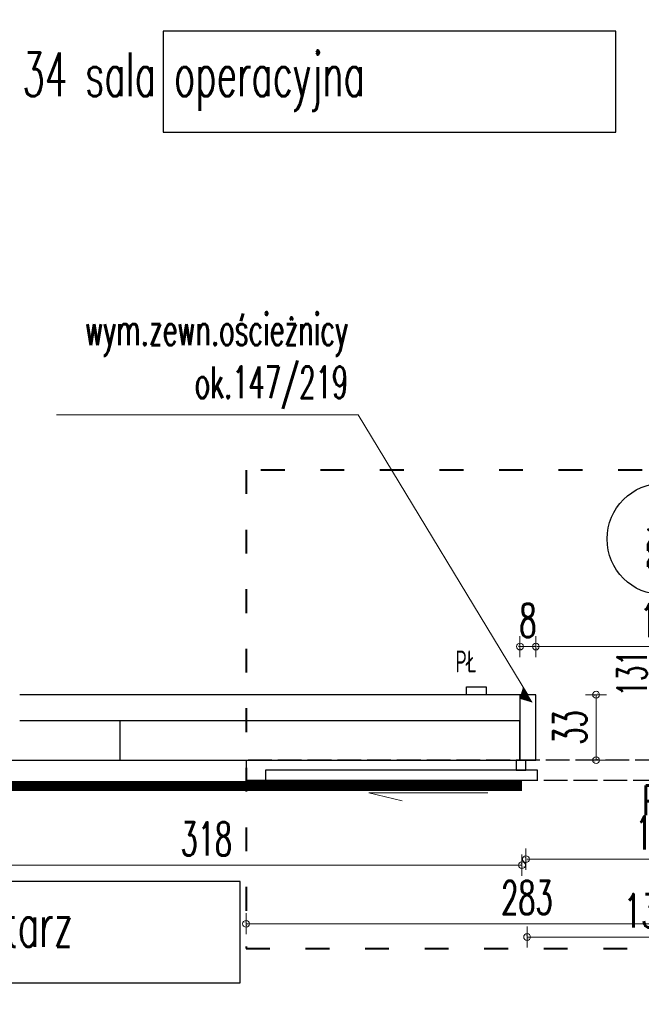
# Model space of a CAD drawing. Header units: millimetres. Extents: x 6612728327 to 6612744462, y 5733542327 to 5733552841.
# Tile 15 of 124: x 6612731831 to 6612732144, y 5733546939 to 5733547435. Entities that reach past the tile are written whole.
import ezdxf
from ezdxf import colors
from ezdxf.entities.mleader import LeaderData, LeaderLine
from ezdxf.enums import TextEntityAlignment as Align
from ezdxf.math import Vec2, Vec3

# ---------------------------------------------------------------- set-up
doc = ezdxf.new("R2010")
doc.units = ezdxf.units.MM
doc.header["$MEASUREMENT"] = 0
doc.linetypes.add('ACAD_ISO02W100', pattern=[15, 12, -3])
doc.linetypes.add('ACAD_ISO03W100', pattern=[30, 12, -18])
for name, color, linetype in [('!!!!_SCIANY GRUBE', 7, 'Continuous'), ('A_opis', 170, 'Continuous'), ('A_osłona PCV ścian', 112, 'Continuous'), ('A_stolarka', 190, 'Continuous'), ('A_Stolarka_drzw_wew', 192, 'Continuous'), ('A_stolarka_opis', 201, 'Continuous'), ('STOLARKA', 7, 'Continuous')]:
    doc.layers.add(name, color=color, linetype=linetype)
doc.layers.add('A_wymiary_drzwi', color=112, linetype='Continuous', lineweight=15)
doc.layers.add('A_wymiary_osłony ścian', color=5, linetype='Continuous', lineweight=15)
doc.styles.add('wymiarowanie', font='simplex.shx', dxfattribs={"width": 0.7})
doc.styles.add('wymiarowanie 0-61', font='simplex.shx', dxfattribs={"width": 0.6})
doc.dimstyles.new('BOOM_100', dxfattribs={"dimscale": 0.8, "dimtxt": 21, "dimasz": 0.5, "dimexe": 1.25, "dimexo": 0.625, "dimgap": 6, "dimtad": 1, "dimdec": 1, "dimrnd": 0.5, "dimdsep": 46, "dimtxsty": 'wymiarowanie 0-61', "dimblk": 'WYMIAR_KROPKA', "dimcen": 1, "dimse1": 1, "dimse2": 1, "dimclrd": 256, "dimclrt": 256, "dimaunit": 1, "dimazin": 0, "dimtfac": 1, "dimtdec": 1, "dimtix": 1, "dimtmove": 2, "dimatfit": 3, "dimldrblk": 'WYMIAR_KROPKA', "dimfxl": 1, "dimtolj": 1, "dimtzin": 0, "dimlwd": -1, "dimarcsym": 0})

# ---------------------------------------------------------------- blocks, each defined once
blk = doc.blocks.new('WYMIAR_KROPKA')
h = blk.add_hatch(color=256)
h.paths.add_polyline_path([(0, -4.259949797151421), (0, 4.259949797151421, 0.414213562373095), (-4.259949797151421, 0, 0.414213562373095)])
h.paths.add_polyline_path([(0, 4.259949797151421), (0, -4.259949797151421, 0.414213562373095), (4.259949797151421, 0, 0.414213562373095)])
blk.add_line((0, -13.25317045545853), (0, 13.25317045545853))
blk.add_circle((0, 0), 4.259949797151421)
blk = doc.blocks.new('*D16')
at = {"layer": 'A_wymiary_osłony ścian', "transparency": 16777216}
blk.add_line((6612732083.11648, 5733547008.931786), (6612731765.916479, 5733547008.931786), dxfattribs=at)
at = {"layer": 'Defpoints', "color": 0, "transparency": 16777216}
for p in [(6612731765.516479, 5733547051.844686), (6612732083.516479, 5733547051.844686), (6612731765.516479, 5733547008.931786)]:
    blk.add_point(p, dxfattribs=at)
at = {"layer": 'A_wymiary_osłony ścian', "transparency": 16777216, "xscale": 0.4, "yscale": 0.4, "zscale": 0.4, "rotation": 180}
blk.add_blockref('WYMIAR_KROPKA', (6612731765.516479, 5733547008.931786), dxfattribs=at)
at = {"layer": 'A_wymiary_osłony ścian', "transparency": 16777216, "xscale": 0.4, "yscale": 0.4, "zscale": 0.4}
blk.add_blockref('WYMIAR_KROPKA', (6612732083.516479, 5733547008.931786), dxfattribs=at)
at = {"layer": 'A_wymiary_osłony ścian', "transparency": 16777216, "insert": (6612731924.516479, 5733547022.131785), "char_height": 16.8, "attachment_point": 5, "style": 'wymiarowanie 0-61'}
blk.add_mtext('\\A1;318', dxfattribs=at)
blk = doc.blocks.new('*D71')
at = {"layer": 'A_wymiary_drzwi', "transparency": 16777216}
blk.add_line((6612732090.916479, 5733547119.088837), (6612732221.11648, 5733547119.088837), dxfattribs=at)
at = {"layer": 'Defpoints', "color": 0, "transparency": 16777216}
for p in [(6612732221.516479, 5733547119.088837), (6612732090.516479, 5733547094.844686), (6612732221.516479, 5733547094.844686)]:
    blk.add_point(p, dxfattribs=at)
at = {"layer": 'A_wymiary_drzwi', "transparency": 16777216, "xscale": 0.4, "yscale": 0.4, "zscale": 0.4, "rotation": 180}
blk.add_blockref('WYMIAR_KROPKA', (6612732090.516479, 5733547119.088837), dxfattribs=at)
at = {"layer": 'A_wymiary_drzwi', "transparency": 16777216, "xscale": 0.4, "yscale": 0.4, "zscale": 0.4}
blk.add_blockref('WYMIAR_KROPKA', (6612732221.516479, 5733547119.088837), dxfattribs=at)
at = {"layer": 'A_wymiary_drzwi', "transparency": 16777216, "insert": (6612732156.016479, 5733547132.288836), "char_height": 16.8, "attachment_point": 5, "style": 'wymiarowanie 0-61'}
blk.add_mtext('\\A1;131', dxfattribs=at)
blk = doc.blocks.new('*D72')
at = {"layer": 'A_wymiary_osłony ścian', "transparency": 16777216}
blk.add_line((6612732086.478615, 5733546972.728375), (6612732222.178617, 5733546972.728375), dxfattribs=at)
at = {"layer": 'Defpoints', "color": 0, "transparency": 16777216}
for p in [(6612732086.078615, 5733547036.845071), (6612732222.578616, 5733547036.845072), (6612732222.578616, 5733546972.728375)]:
    blk.add_point(p, dxfattribs=at)
at = {"layer": 'A_wymiary_osłony ścian', "transparency": 16777216, "xscale": 0.4, "yscale": 0.4, "zscale": 0.4, "rotation": 180}
blk.add_blockref('WYMIAR_KROPKA', (6612732086.078615, 5733546972.728375), dxfattribs=at)
at = {"layer": 'A_wymiary_osłony ścian', "transparency": 16777216, "xscale": 0.4, "yscale": 0.4, "zscale": 0.4}
blk.add_blockref('WYMIAR_KROPKA', (6612732222.578616, 5733546972.728375), dxfattribs=at)
at = {"layer": 'A_wymiary_osłony ścian', "transparency": 16777216, "insert": (6612732154.328615, 5733546985.928375), "char_height": 16.8, "attachment_point": 5, "style": 'wymiarowanie 0-61'}
blk.add_mtext('\\A1;136.5', dxfattribs=at)
blk = doc.blocks.new('SZPILKA DRZWI WEW')
at = {"color": 0, "linetype": 'ByBlock', "lineweight": -2}
blk.add_lwpolyline([(0, 9.094947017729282e-13), (76.16451973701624, -9.094947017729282e-13)], dxfattribs=at)
blk.add_circle((98.66451973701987, 0), 22.5, dxfattribs=at)
at = {"color": 0, "linetype": 'ByBlock', "lineweight": -2, "style": 'wymiarowanie 0-61', "width": 0.6}
blk.add_attdef('SZEROKOŚĆ_OTWORU', (12.77525589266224, 6.999999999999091), '', height=18, dxfattribs=at)
blk.add_attdef('OZN', text='', height=18, dxfattribs=at).set_placement((98.66451973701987, 0), align=Align.MIDDLE)
blk.add_attdef('WYSOKOŚĆ_OTWORU', text='', height=18, dxfattribs=at).set_placement((12.77525589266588, -7.000000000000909), align=Align.TOP_LEFT)
blk = doc.blocks.new('*D87')
at = {"layer": 'A_wymiary_drzwi', "transparency": 16777216}
blk.add_line((6612732221.11648, 5733547011.963835), (6612732085.916479, 5733547011.963835), dxfattribs=at)
at = {"layer": 'Defpoints', "color": 0, "transparency": 16777216}
for p in [(6612732221.516479, 5733547071.46279), (6612732085.516479, 5733547059.344685), (6612732085.516479, 5733547011.963835)]:
    blk.add_point(p, dxfattribs=at)
at = {"layer": 'A_wymiary_drzwi', "transparency": 16777216, "xscale": 0.4, "yscale": 0.4, "zscale": 0.4, "rotation": 180}
blk.add_blockref('WYMIAR_KROPKA', (6612732085.516479, 5733547011.963835), dxfattribs=at)
at = {"layer": 'A_wymiary_drzwi', "transparency": 16777216, "xscale": 0.4, "yscale": 0.4, "zscale": 0.4}
blk.add_blockref('WYMIAR_KROPKA', (6612732221.516479, 5733547011.963835), dxfattribs=at)
at = {"layer": 'A_wymiary_drzwi', "transparency": 16777216, "insert": (6612732153.516479, 5733547025.163835), "char_height": 16.8, "attachment_point": 5, "style": 'wymiarowanie 0-61'}
blk.add_mtext('\\A1;136', dxfattribs=at)
blk = doc.blocks.new('*D88')
at = {"layer": 'A_wymiary_drzwi', "transparency": 16777216}
blk.add_line((6612732227.11648, 5733546979.378804), (6612731944.916479, 5733546979.378804), dxfattribs=at)
at = {"layer": 'Defpoints', "color": 0, "transparency": 16777216}
for p in [(6612731944.516479, 5733547051.844686), (6612732227.516479, 5733547051.844686), (6612731944.516479, 5733546979.378804)]:
    blk.add_point(p, dxfattribs=at)
at = {"layer": 'A_wymiary_drzwi', "transparency": 16777216, "xscale": 0.4, "yscale": 0.4, "zscale": 0.4, "rotation": 180}
blk.add_blockref('WYMIAR_KROPKA', (6612731944.516479, 5733546979.378804), dxfattribs=at)
at = {"layer": 'A_wymiary_drzwi', "transparency": 16777216, "xscale": 0.4, "yscale": 0.4, "zscale": 0.4}
blk.add_blockref('WYMIAR_KROPKA', (6612732227.516479, 5733546979.378804), dxfattribs=at)
at = {"layer": 'A_wymiary_drzwi', "transparency": 16777216, "insert": (6612732086.016479, 5733546992.578804), "char_height": 16.8, "attachment_point": 5, "style": 'wymiarowanie 0-61'}
blk.add_mtext('\\A1;283', dxfattribs=at)
blk = doc.blocks.new('*D2357')
at = {"layer": 'A_wymiary_drzwi', "transparency": 16777216}
for p, q in [((6612732082.11648, 5733547119.088837), (6612732081.716479, 5733547119.088837)), ((6612732090.516479, 5733547119.088837), (6612732082.516479, 5733547119.088837)), ((6612732090.916479, 5733547119.088837), (6612732091.31648, 5733547119.088837))]:
    blk.add_line(p, q, dxfattribs=at)
at = {"layer": 'Defpoints', "color": 0, "transparency": 16777216}
for p in [(6612732082.516479, 5733547119.088837), (6612732082.516479, 5733547094.844686), (6612732090.516479, 5733547094.844686)]:
    blk.add_point(p, dxfattribs=at)
at = {"layer": 'A_wymiary_drzwi', "transparency": 16777216, "xscale": 0.4, "yscale": 0.4, "zscale": 0.4}
blk.add_blockref('WYMIAR_KROPKA', (6612732082.516479, 5733547119.088837), dxfattribs=at)
at = {"layer": 'A_wymiary_drzwi', "transparency": 16777216, "xscale": 0.4, "yscale": 0.4, "zscale": 0.4, "rotation": 180}
blk.add_blockref('WYMIAR_KROPKA', (6612732090.516479, 5733547119.088837), dxfattribs=at)
at = {"layer": 'A_wymiary_drzwi', "transparency": 16777216, "insert": (6612732086.516479, 5733547132.288836), "char_height": 16.8, "attachment_point": 5, "style": 'wymiarowanie 0-61'}
blk.add_mtext('\\A1;8', dxfattribs=at)
blk = doc.blocks.new('_DotSmall')
at = {"color": 0, "linetype": 'ByBlock', "const_width": 0.5}
blk.add_lwpolyline([(-0.0625, 0, 1), (0.0625, 0, 1)], format="xyb", close=True, dxfattribs=at)
blk = doc.blocks.new('*D2362')
at = {"layer": 'A_wymiary_drzwi', "transparency": 16777216}
blk.add_line((6612732120.835561, 5733547062.244687), (6612732120.835561, 5733547094.444689), dxfattribs=at)
at = {"layer": 'Defpoints', "color": 0, "transparency": 16777216}
for p in [(6612732055.51374, 5733547094.844688), (6612732120.835561, 5733547094.844688), (6612732057.69242, 5733547061.844687)]:
    blk.add_point(p, dxfattribs=at)
at = {"layer": 'A_wymiary_drzwi', "transparency": 16777216, "xscale": 0.4, "yscale": 0.4, "zscale": 0.4}
for p, rotation in [((6612732120.835561, 5733547094.844688), 90), ((6612732120.835561, 5733547061.844687), 270)]:
    blk.add_blockref('WYMIAR_KROPKA', p, dxfattribs=dict(at, rotation=rotation))
at = {"layer": 'A_wymiary_drzwi', "transparency": 16777216, "insert": (6612732107.63556, 5733547078.344685), "char_height": 16.8, "attachment_point": 5, "rotation": 90, "style": 'wymiarowanie 0-61'}
blk.add_mtext('\\A1;33', dxfattribs=at)

msp = doc.modelspace()

# ---------------------------------------------------------------- linework, layer by layer
at = {"layer": '!!!!_SCIANY GRUBE', "color": 85, "lineweight": 30, "true_color": 0x58ba48}
msp.add_line((6612732082.516479, 5733547094.844686), (6612731830.51648, 5733547094.844686), dxfattribs=at)
at = {"layer": '!!!!_SCIANY GRUBE', "color": 7, "lineweight": 30}
for p, q in [((6612731830.516479, 5733547081.844686), (6612732082.516479, 5733547081.844686)), ((6612731771.516479, 5733547061.844686), (6612732082.516479, 5733547061.844686))]:
    msp.add_line(p, q, dxfattribs=at)
msp.add_lwpolyline([(6612732082.516479, 5733547061.844686), (6612732082.516479, 5733547081.844686)], dxfattribs=at)
at = {"layer": 'A_opis', "lineweight": 25}
for points in [[(6612732130.802039, 5733547429.283466), (6612731902.856606, 5733547429.283466), (6612731902.856606, 5733547378.284056), (6612732130.802039, 5733547378.284056)], [(6612731941.491031, 5733547000.671924), (6612731785.452226, 5733547000.671924), (6612731785.452226, 5733546949.672513), (6612731941.491031, 5733546949.672513)]]:
    msp.add_lwpolyline(points, close=True, dxfattribs=at)
at = {"layer": 'A_osłona PCV ścian'}
msp.add_lwpolyline([(6612731880.94832, 5733547081.844686), (6612731880.94832, 5733547061.844686)], dxfattribs=at)
at = {"layer": 'A_osłona PCV ścian', "const_width": 5}
msp.add_lwpolyline([(6612732083.516479, 5733547048.844686), (6612731765.516479, 5733547048.844686)], dxfattribs=at)
at = {"layer": 'A_stolarka', "linetype": 'ACAD_ISO02W100', "lineweight": 30}
msp.add_lwpolyline([(6612731944.516479, 5733547051.844686), (6612732227.516479, 5733547051.844686), (6612732227.516479, 5733547061.844686), (6612731944.516479, 5733547061.844686)], close=True, dxfattribs=at)
at = {"layer": 'A_stolarka', "lineweight": 30}
for points in [[(6612732080.516479, 5733547056.844685), (6612732085.516479, 5733547056.844685), (6612732085.516479, 5733547061.844686), (6612732080.516479, 5733547061.844686)], [(6612731954.39871, 5733547051.844686), (6612732091.398709, 5733547051.844686), (6612732091.398707, 5733547056.844686), (6612731954.398708, 5733547056.844686)]]:
    msp.add_lwpolyline(points, close=True, dxfattribs=at)
at = {"layer": 'A_Stolarka_drzw_wew', "lineweight": 30}
msp.add_lwpolyline([(6612732082.516479, 5733547061.844686), (6612732090.516479, 5733547061.844686), (6612732090.516479, 5733547094.844686), (6612732082.516479, 5733547094.844686)], close=True, dxfattribs=at)
at = {"layer": 'A_stolarka_opis', "linetype": 'ACAD_ISO03W100', "lineweight": 40}
msp.add_lwpolyline([(6612732233.99166, 5733547207.99552), (6612731944.516479, 5733547207.995521), (6612731944.516479, 5733546966.971868), (6612732233.99166, 5733546966.971868)], close=True, dxfattribs=at)
at = {"layer": 'A_stolarka_opis', "color": 240, "lineweight": 30}
msp.add_lwpolyline([(6612732065.513738, 5733547098.844686), (6612732065.513738, 5733547094.844686), (6612732055.513736, 5733547094.844687), (6612732055.513736, 5733547098.844687)], close=True, dxfattribs=at)
at = {"layer": 'STOLARKA', "color": 7, "lineweight": 15}
msp.add_lwpolyline([(6612732066.328341, 5733547045.411175), (6612732006.328341, 5733547045.411175), (6612732023.200481, 5733547041.411175)], dxfattribs=at)

# ---------------------------------------------------------------- block references
at = {"layer": 'A_stolarka_opis'}
ref = msp.add_blockref('SZPILKA DRZWI WEW', (6612732154.516479, 5733547049.98763), dxfattribs=dict(at, xscale=1.25, yscale=1.25, zscale=1.25, rotation=89.99999999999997))
ref.add_attrib('P.POŻ', 'PCV', dxfattribs={"layer": '0', "height": 15, "style": 'wymiarowanie', "width": 0.7}).set_placement((6612732157.655234, 5733547041.561401), align=Align.MIDDLE_CENTER)
ref.add_attrib('OZN', 'DR1a', dxfattribs={"layer": '0', "height": 15, "rotation": 90, "style": 'wymiarowanie 0-61', "width": 0.6}).set_placement((6612732154.516479, 5733547173.318279), align=Align.MIDDLE_CENTER)
ref.add_attrib('WYSOKOŚĆ_OTWORU', '206', (6612732175.074893, 5733547091.068203), dxfattribs={"layer": '0', "height": 15, "rotation": 90, "style": 'wymiarowanie 0-61', "width": 0.6})
ref.add_attrib('SZEROKOŚĆ_OTWORU', '131', (6612732146.469595, 5733547094.045223), dxfattribs={"layer": '0', "height": 15, "rotation": 90, "style": 'wymiarowanie 0-61', "width": 0.6})

# ---------------------------------------------------------------- texts
at = {"layer": 'A_opis', "lineweight": 25, "char_height": 22.00000003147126, "attachment_point": 5, "style": 'wymiarowanie 0-61'}
for s, insert in [('\\A1;\\pxql;34 sala operacyjna', (6612731918.125853, 5733547403.783761)), ('\\A1;\\pxql;43A korytarz', (6612731800.721472, 5733546975.172218))]:
    msp.add_mtext(s, dxfattribs=dict(at, insert=insert))
at = {"layer": 'A_stolarka_opis', "color": 240, "lineweight": 15, "insert": (6612732055.513736, 5733547111.607533), "char_height": 11.00000001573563, "attachment_point": 5, "style": 'wymiarowanie 0-61'}
msp.add_mtext('\\A1;\\pxql;PŁ', dxfattribs=at)

# ---------------------------------------------------------------- dimensions: what is measured, and where the dimension line sits
at = {"layer": 'A_wymiary_drzwi'}
for base, p2, picture, middle in [((6612732082.516479, 5733547119.088837), (6612732082.516479, 5733547094.844686), '*D2357', (6612732086.516479, 5733547132.288836)), ((6612732221.516479, 5733547119.088837), (6612732221.516479, 5733547094.844686), '*D71', (6612732156.016479, 5733547132.288836))]:
    dim = msp.add_linear_dim(base=base, p1=(6612732090.516479, 5733547094.844686), p2=p2, dimstyle='BOOM_100', override={"dimtxt": 21, "dimasz": 0.5}, dxfattribs=at)
    dim.commit()
    dim.dimension.update_dxf_attribs({"geometry": picture, "text_midpoint": middle})
dim = msp.add_linear_dim(base=(6612732120.835561, 5733547094.844688), p1=(6612732057.692416, 5733547061.844686), p2=(6612732055.513736, 5733547094.844687), angle=90, dimstyle='BOOM_100', dxfattribs=at)
dim.commit()
dim.dimension.update_dxf_attribs({"geometry": '*D2362', "text_midpoint": (6612732107.63556, 5733547078.344685)})
for base, p1, p2, picture, middle in [((6612732085.516479, 5733547011.963835), (6612732221.516479, 5733547071.46279), (6612732085.516479, 5733547059.344685), '*D87', (6612732153.516479, 5733547025.163835)), ((6612731944.516479, 5733546979.378804), (6612732227.516479, 5733547051.844686), (6612731944.516479, 5733547051.844686), '*D88', (6612732086.016479, 5733546992.578804))]:
    dim = msp.add_linear_dim(base=base, p1=p1, p2=p2, dimstyle='BOOM_100', dxfattribs=at)
    dim.commit()
    dim.dimension.update_dxf_attribs({"geometry": picture, "text_midpoint": middle})
at = {"layer": 'A_wymiary_osłony ścian'}
for base, p1, p2, picture, middle in [((6612731765.516479, 5733547008.931786), (6612732083.516479, 5733547051.844686), (6612731765.516479, 5733547051.844686), '*D16', (6612731924.516479, 5733547022.131785)), ((6612732222.578616, 5733546972.728375), (6612732086.078615, 5733547036.845071), (6612732222.578616, 5733547036.845072), '*D72', (6612732154.328615, 5733546985.928375))]:
    dim = msp.add_linear_dim(base=base, p1=p1, p2=p2, dimstyle='BOOM_100', dxfattribs=at)
    dim.commit()
    dim.dimension.update_dxf_attribs({"geometry": picture, "text_midpoint": middle})

# ---------------------------------------------------------------- leaders
at = {"layer": 'A_stolarka_opis', "lineweight": 18}
ml = msp.add_multileader_mtext('Standard', dxfattribs=at)
ml.set_content('\\A1;wym.zewn.ościeżnicy\\Pok.147/219', color=256, style='wymiarowanie 0-61')
ml.set_leader_properties(lineweight=15)
ml.set_arrow_properties(name='DOTSMALL')
ml.build(insert=Vec2(0, 0))
ml.multileader.update_dxf_attribs({"text_left_attachment_type": 5, "text_right_attachment_type": 5, "dogleg_length": 5, "arrow_head_size": 15})
ctx = ml.context
ctx.base_point, ctx.char_height, ctx.arrow_head_size, ctx.landing_gap_size, ctx.plane_origin, ctx.plane_x_axis, ctx.plane_y_axis = Vec3(6612731850.148935, 5733547235.89712), 16, 15, 0, Vec3(6612723962.303648, 5733538233.080001), Vec3(1, -1.985217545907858e-14), Vec3(1.985217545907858e-14, 1)
ctx.left_attachment, ctx.right_attachment, ctx.text_align_type = 5, 5, 2
notes = []
notes.append((ctx, [(1, (1, 1, 0), (6612732000.977507, 5733547235.89712), (-1, 1.985217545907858e-14), 5, [(0, [(6612732086.516479, 5733547094.844686)], 0, [])])]))
ctx.mtext.insert, ctx.mtext.text_direction, ctx.mtext.rotation, ctx.mtext.width, ctx.mtext.defined_height, ctx.mtext.alignment, ctx.mtext.flow_direction = Vec3(6612731995.977507, 5733547286.944739), Vec3(1, -1.985217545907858e-14), 6.283185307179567, 197.8593894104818, 62.51171479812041, 3, 5
for ctx, leaders in notes:
    for number, flags, end, landing, length, lines in leaders:
        leader = LeaderData()
        leader.index, (leader.has_last_leader_line, leader.has_dogleg_vector, leader.attachment_direction) = number, flags
        leader.last_leader_point, leader.dogleg_vector, leader.dogleg_length = Vec3(end), Vec3(landing), length
        for number, points, colour, breaks in lines:
            line = LeaderLine()
            line.index, line.vertices, line.color, line.breaks = number, Vec3.list(points), colors.encode_raw_color(colour), breaks
            leader.lines.append(line)
        ctx.leaders.append(leader)

doc.saveas('drawing.dxf')
